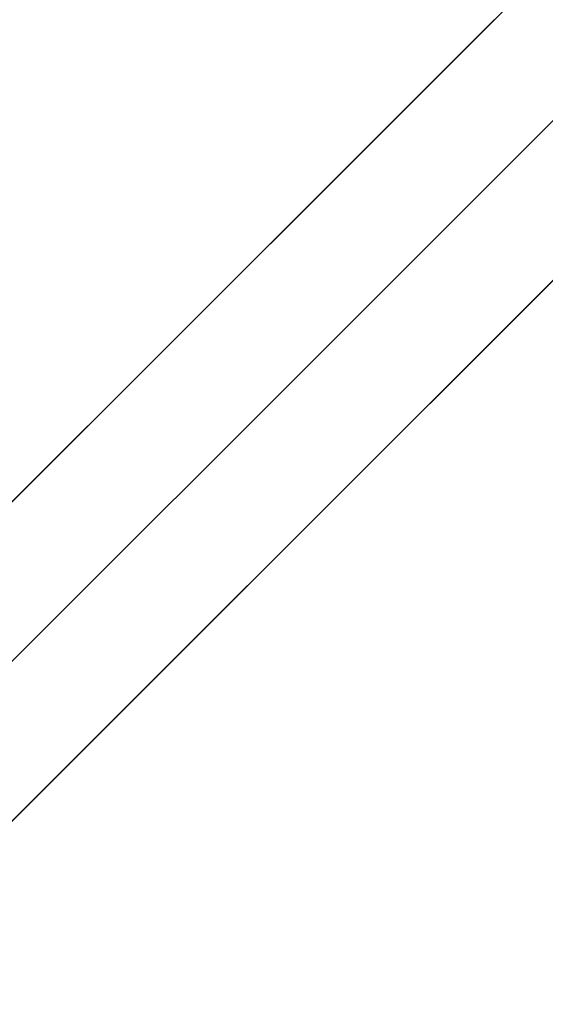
# Model space of a CAD drawing. Header units: millimetres. Extents: x -1030 to 192, y -442 to 180.
# Tile 179 of 256: x 181.57 to 185.06, y -419.81 to -413.27. Entities that reach past the tile are written whole.
import ezdxf

# ---------------------------------------------------------------- set-up
doc = ezdxf.new("R2010")
doc.units = ezdxf.units.MM
doc.header["$MEASUREMENT"] = 0
doc.layers.add('OVIDIO 120x60x72h', color=7, linetype='Continuous')

msp = doc.modelspace()

# ---------------------------------------------------------------- linework, layer by layer
at = {"layer": 'OVIDIO 120x60x72h', "extrusion": (-0.000231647, 0.999885, 0.015188)}
for points in [[(-191.1602, 41.7412), (-180.1757, 761.8384)], [(-180.1757, 761.8384), (-191.1602, 41.7412)]]:
    msp.add_lwpolyline(points, dxfattribs=at)
at = {"layer": 'OVIDIO 120x60x72h', "extrusion": (0.703976, 0.709897, 0.021523)}
for points in [[(-421.6081, 759.0694), (-421.6913, 41.3261), (-421.6999, 38.8789)], [(-421.6999, 38.8789), (-421.6913, 41.3261), (-421.6081, 759.0694)]]:
    msp.add_lwpolyline(points, dxfattribs=at)
at = {"layer": 'OVIDIO 120x60x72h', "extrusion": (-0.000231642, 0.999884, 0.015217)}
for points in [[(-179.292, 761.8483), (-190.2549, 41.7513)], [(-180.7919, 761.8653), (-191.7547, 41.7751)]]:
    msp.add_lwpolyline(points, dxfattribs=at)
at = {"layer": 'OVIDIO 120x60x72h'}
for points in [[(157.6762, -440.3181), (190.2025, -407.7919)], [(190.2025, -407.7919), (157.6762, -440.3181)], [(158.2065, -440.8485), (190.7328, -408.3222)], [(158.7369, -441.3788), (191.2631, -408.8525)], [(191.2631, -408.8525), (158.7369, -441.3788)], [(163.1563, -434.838), (184.7224, -413.2719)], [(164.2169, -435.8987), (185.7831, -414.3326)]]:
    msp.add_lwpolyline(points, dxfattribs=at)
at = {"layer": 'OVIDIO 120x60x72h', "extrusion": (0.999884, -0.000231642, 0.015217)}
for points in [[(-407.7478, 32.6784), (-418.7105, 752.7618)], [(-418.7105, 752.7618), (-407.7478, 32.6784)], [(-419.7709, 752.7456), (-408.8082, 32.6623)], [(-408.8082, 32.6623), (-419.7709, 752.7456)]]:
    msp.add_lwpolyline(points, dxfattribs=at)

doc.saveas('drawing.dxf')
